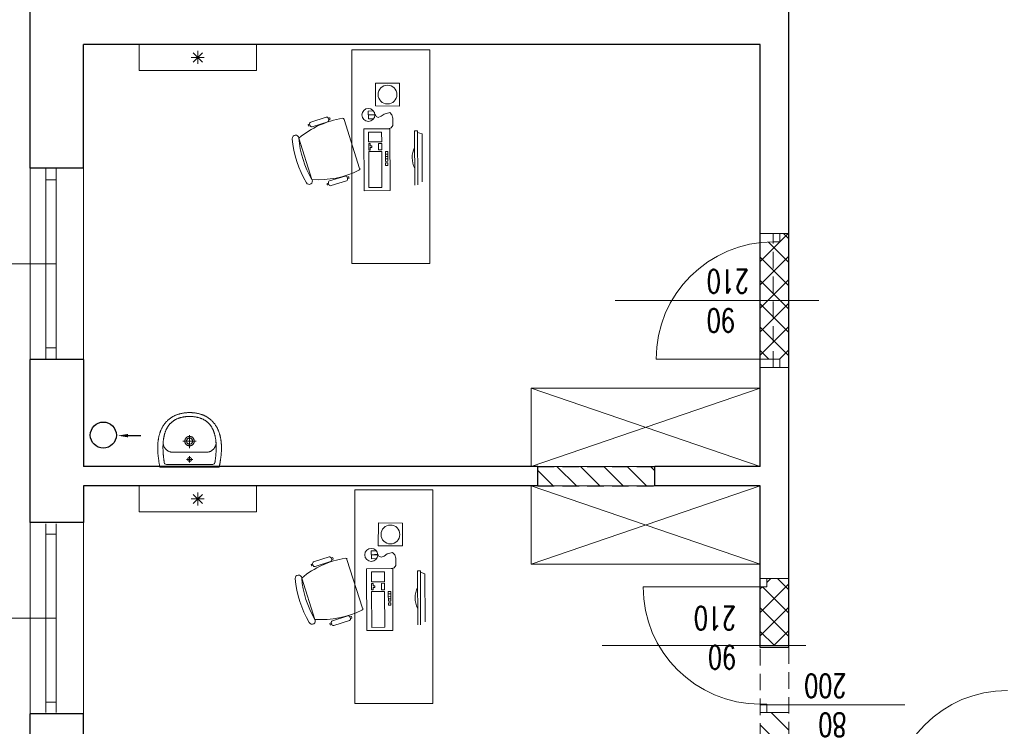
# Model space of a CAD drawing. Header units: millimetres. Extents: x -2948 to 78628, y 64669 to 215420.
# Tile 66 of 256: x 54957 to 55713, y 79207 to 79750. Entities that reach past the tile are written whole.
import ezdxf

# ---------------------------------------------------------------- set-up
doc = ezdxf.new("R2010")
doc.units = ezdxf.units.MM
doc.linetypes.add('HIDDEN', pattern=[9.525, 6.35, -3.175])
for name, color, linetype, lineweight in [('1_OPIS_OKNA', 60, 'Continuous', 13), ('a_meble', 240, 'Continuous', 5), ('meble', 3, 'Continuous', 5), ('NOWE SCIANY', 3, 'Continuous', 13), ('NOWE WYBURZENIA', 1, 'Continuous', 20), ('OPIS', 2, 'Continuous', 13), ('P_WYPOSAZENIE_SANITARNE', 4, 'Continuous', 5), ('POMOC', 1, 'Continuous', 13), ('STOLARKA', 3, 'Continuous', 13), ('WYMIAR', 5, 'Continuous', 13), ('WYPOSAZENIE_SANITARNE', 122, 'Continuous', 5), ('ŚCIANY', 7, 'Continuous', 30)]:
    doc.layers.add(name, color=color, linetype=linetype, lineweight=lineweight)
doc.layers.add('pomocnicza', color=4, linetype='Continuous')
doc.styles.add('style2', font='romans.shx', dxfattribs={"width": 0.7})
doc.dimstyles.new('100', dxfattribs={"dimscale": 80, "dimtxt": 0.2, "dimasz": 0.2, "dimexe": 1.25, "dimexo": 0.625, "dimgap": 0.05, "dimtad": 1, "dimdec": 0, "dimdsep": 46, "dimlunit": 6, "dimtxsty": 'style2', "dimblk1": 'TICK', "dimblk2": 'TICK', "dimsah": 1, "dimcen": 0.2, "dimse1": 1, "dimse2": 1, "dimclrd": 256, "dimclrt": 2, "dimadec": 0, "dimazin": 0, "dimtfac": 1, "dimtdec": 0, "dimtix": 1, "dimtmove": 1, "dimatfit": 0, "dimldrblk": 'DOTSMALL', "dimfxl": 1, "dimtolj": 1, "dimtzin": 0, "dimarcsym": 0})

# ---------------------------------------------------------------- blocks, each defined once
blk = doc.blocks.new('kom')
at = {"layer": 'a_meble'}
for points in [[(39.05, -14.92, -0.401573), (37.5, -14.16, -0.132972), (30.49, 21.93, -1), (27.95, 26.23, -0.112252), (61.8, 37.04, -1), (62.23, 32.06, 0.112252), (30.49, 21.93), (62.23, 32.06, -0.132972), (77.43, -1.41, -0.401573), (76.61, -2.93)], [(71.81, 23.31, 0.414214), (71, 21.74), (74.8, 9.83, 0.414214), (76.37, 9.02), (77.56, 9.4), (77.85, 8.51, -0.414214), (77.65, 8.12), (77.05, 7.93, -0.414214), (76.66, 8.13), (76.37, 9.02), (77.56, 9.4, 0.414214), (78.37, 10.97), (74.57, 22.88, 0.414214), (73, 23.69), (71.81, 23.31), (71.52, 24.21, -0.414214), (71.73, 24.6), (72.32, 24.79, -0.414214), (72.72, 24.59), (73, 23.69)], [(26.56, 8.86), (26.28, 9.76, -0.414214), (26.48, 10.15), (27.07, 10.34, -0.414214), (27.47, 10.14), (27.75, 9.24), (26.56, 8.86, 0.414214), (25.75, 7.29), (29.55, -4.62, 0.414214), (31.12, -5.43), (32.32, -5.05), (32.6, -5.94, -0.414214), (32.4, -6.33), (31.8, -6.52, -0.414214), (31.41, -6.32), (31.12, -5.43), (32.32, -5.05, 0.414214), (33.13, -3.48), (29.32, 8.43, 0.414214), (27.75, 9.24)], [(38.99, -57, -0.234116), (55.02, -56.92)]]:
    blk.add_lwpolyline(points, format="xyb", dxfattribs=at)
for points in [[(76.54, -2.73), (38.99, -14.72)], [(82.6, -68.76), (129.99, -68.76), (129.99, -8.76), (-34.01, -8.76), (-34.01, -68.76), (82.6, -68.76)], [(77.09, -25.49), (77.02, -21.47), (82.99, -21.38), (83.14, -25.32)], [(80.13, -26.42), (80, -21.43), (80.41, -26.41)], [(80.61, -26.54), (78.88, -27.31), (78.12, -29.05), (79.09, -31.36), (80.73, -33.56), (81.91, -37.79), (80.14, -39.5), (77.58, -40.31), (71.93, -40.33), (70.01, -38.97), (69.41, -36.59)], [(51.91, -36.36), (50.03, -36.37), (50.02, -34.5), (51.9, -34.49)], [(51.9, -34.49), (51.91, -36.36)], [(26.23, -57.05), (67.78, -56.86), (67.79, -59.15), (26.24, -59.34)], [(28.61, -62.82), (65.46, -62.65), (66.62, -59.15)]]:
    blk.add_lwpolyline(points, dxfattribs=at)
for points in [[(21.82, -18.06), (69.32, -17.84), (69.41, -37.84), (21.91, -38.06)], [(24.34, -21.8), (51.84, -21.68), (51.89, -31.68), (24.39, -31.8)], [(56.22, -22.91), (56.23, -24.16), (54.98, -24.16), (54.97, -22.91), (53.1, -22.92), (53.09, -21.67), (58.09, -21.65), (58.1, -22.9)], [(66.84, -21.61), (66.89, -31.61), (59.39, -31.64), (59.34, -21.64)], [(53.14, -31.67), (53.12, -29.17), (58.12, -29.15), (58.14, -31.65)], [(86.87, -45.37), (104.43, -45.41), (104.47, -26.83), (86.92, -26.78)], [(41.27, -34.54), (43.15, -34.53), (43.16, -36.4), (41.28, -36.41)], [(44.41, -36.4), (44.4, -34.52), (46.27, -34.51), (46.28, -36.39)], [(46.27, -34.51), (48.15, -34.5), (48.16, -36.38), (46.28, -36.39)], [(48.15, -34.5), (50.02, -34.5), (50.03, -36.37), (48.16, -36.38)]]:
    blk.add_lwpolyline(points, close=True, dxfattribs=at)
for centre, radius in [((80, -21.43), 5), ((95.67, -36.1), 7.23)]:
    blk.add_circle(centre, radius, dxfattribs=at)
blk = doc.blocks.new('TICK')
at = {"color": 5}
for p, q in [((0, -0.75), (0, 0.75)), ((-1, 0), (1, 0))]:
    blk.add_line(p, q, dxfattribs=at)
at = {"const_width": 0.1}
blk.add_lwpolyline([(-0.354, -0.354), (0.354, 0.354)], dxfattribs=at)
blk = doc.blocks.new('*D1113')
at = {"layer": 'Defpoints', "color": 0, "ltscale": 2, "transparency": 16777216}
for p in [(54277.68, 79391.64), (55014.5, 79391.64), (55014.5, 79153.64)]:
    blk.add_point(p, dxfattribs=at)
at = {"layer": 'WYMIAR', "lineweight": -2, "ltscale": 2, "transparency": 16777216}
blk.add_line((54277.68, 79169.64), (54277.68, 79375.64), dxfattribs=at)
at = {"layer": 'WYMIAR', "lineweight": -2, "ltscale": 2, "transparency": 16777216, "xscale": 16, "yscale": 16, "zscale": 16}
for p, rotation in [((54277.68, 79391.64), 90), ((54277.68, 79153.64), 270)]:
    blk.add_blockref('TICK', p, dxfattribs=dict(at, rotation=rotation))
at = {"layer": 'WYMIAR', "color": 2, "ltscale": 2, "transparency": 16777216, "insert": (54265.68, 79272.64), "char_height": 16, "attachment_point": 5, "rotation": 90, "style": 'style2'}
blk.add_mtext('\\A1;238', dxfattribs=at)
blk = doc.blocks.new('_DotSmall')
at = {"layer": 'OPIS', "color": 0, "const_width": 0.5}
blk.add_lwpolyline([(-0.0625, 0, 1), (0.0625, 0, 1)], format="xyb", close=True, dxfattribs=at)
blk = doc.blocks.new('*D1114')
at = {"layer": 'Defpoints', "color": 0, "ltscale": 2, "transparency": 16777216}
for p in [(55015.89, 79406.64), (54277.68, 79391.64), (55015.89, 79391.64)]:
    blk.add_point(p, dxfattribs=at)
at = {"layer": 'WYMIAR', "lineweight": -2, "ltscale": 2, "transparency": 16777216}
for p, q in [((54277.68, 79422.64), (54277.68, 79438.64)), ((54277.68, 79406.64), (54277.68, 79391.64)), ((54277.68, 79375.64), (54277.68, 79359.64))]:
    blk.add_line(p, q, dxfattribs=at)
at = {"layer": 'WYMIAR', "lineweight": -2, "ltscale": 2, "transparency": 16777216, "xscale": 16, "yscale": 16, "zscale": 16}
for p, rotation in [((54277.68, 79406.64), 270), ((54277.68, 79391.64), 90)]:
    blk.add_blockref('TICK', p, dxfattribs=dict(at, rotation=rotation))
at = {"layer": 'WYMIAR', "color": 2, "ltscale": 2, "transparency": 16777216, "insert": (54265.68, 79399.14), "char_height": 16, "attachment_point": 5, "rotation": 90, "style": 'style2'}
blk.add_mtext('\\A1;15', dxfattribs=at)
blk = doc.blocks.new('*D1115')
at = {"layer": 'Defpoints', "color": 0, "ltscale": 2, "transparency": 16777216}
for p in [(54277.68, 79730.64), (55015.89, 79730.64), (55015.89, 79406.64)]:
    blk.add_point(p, dxfattribs=at)
at = {"layer": 'WYMIAR', "lineweight": -2, "ltscale": 2, "transparency": 16777216}
blk.add_line((54277.68, 79422.64), (54277.68, 79714.64), dxfattribs=at)
at = {"layer": 'WYMIAR', "lineweight": -2, "ltscale": 2, "transparency": 16777216, "xscale": 16, "yscale": 16, "zscale": 16}
for p, rotation in [((54277.68, 79730.64), 90), ((54277.68, 79406.64), 270)]:
    blk.add_blockref('TICK', p, dxfattribs=dict(at, rotation=rotation))
at = {"layer": 'WYMIAR', "color": 2, "ltscale": 2, "transparency": 16777216, "insert": (54265.68, 79568.64), "char_height": 16, "attachment_point": 5, "rotation": 90, "style": 'style2'}
blk.add_mtext('\\A1;324', dxfattribs=at)
blk = doc.blocks.new('*D1116')
at = {"layer": 'Defpoints', "color": 0, "ltscale": 2, "transparency": 16777216}
for p in [(54277.68, 79772.64), (55015.89, 79772.64), (55015.89, 79730.64)]:
    blk.add_point(p, dxfattribs=at)
at = {"layer": 'WYMIAR', "lineweight": -2, "ltscale": 2, "transparency": 16777216}
blk.add_line((54277.68, 79746.64), (54277.68, 79756.64), dxfattribs=at)
at = {"layer": 'WYMIAR', "lineweight": -2, "ltscale": 2, "transparency": 16777216, "xscale": 16, "yscale": 16, "zscale": 16}
for p, rotation in [((54277.68, 79772.64), 90), ((54277.68, 79730.64), 270)]:
    blk.add_blockref('TICK', p, dxfattribs=dict(at, rotation=rotation))
at = {"layer": 'WYMIAR', "color": 2, "ltscale": 2, "transparency": 16777216, "insert": (54265.68, 79751.64), "char_height": 16, "attachment_point": 5, "rotation": 90, "style": 'style2'}
blk.add_mtext('\\A1;42', dxfattribs=at)
blk = doc.blocks.new('A$C17BC5D8D')
at = {"layer": 'WYPOSAZENIE_SANITARNE'}
blk.add_line((3.81, -7.43), (3.81, -7.43), dxfattribs=at)
for points in [[(-2.19, 13.82), (-2.19, -8.88), (-2.19, -31.68), (-1.76, -31.78), (-1.34, -31.87), (-0.91, -31.96), (-0.47, -32.04), (-0.04, -32.12), (0.4, -32.2), (0.84, -32.27), (1.28, -32.35), (1.73, -32.42), (2.17, -32.48), (2.61, -32.55), (3.06, -32.61), (3.5, -32.67), (3.94, -32.73), (4.39, -32.79), (4.83, -32.85), (5.26, -32.91), (5.7, -32.97), (6.13, -33.02), (6.56, -33.08), (6.98, -33.13), (7.4, -33.17), (7.82, -33.21), (8.24, -33.25), (8.67, -33.28), (9.09, -33.31), (9.51, -33.34), (9.93, -33.37), (10.36, -33.39), (10.78, -33.4), (11.2, -33.42), (11.63, -33.43), (12.05, -33.44), (12.47, -33.44), (12.9, -33.44), (13.32, -33.43), (13.74, -33.43), (14.17, -33.41), (14.59, -33.4), (15.01, -33.38), (15.43, -33.35), (15.86, -33.32), (16.28, -33.29), (16.7, -33.25), (17.12, -33.21), (17.54, -33.16), (17.96, -33.11), (18.37, -33.05), (18.79, -32.99), (19.21, -32.92), (19.62, -32.85), (20.04, -32.77), (20.45, -32.69), (20.87, -32.61), (21.28, -32.51), (21.69, -32.42), (22.1, -32.31), (22.51, -32.21), (22.91, -32.09), (23.32, -31.97), (23.72, -31.85), (24.13, -31.72), (24.53, -31.58), (24.93, -31.44), (25.33, -31.29), (25.72, -31.14), (26.12, -30.98), (26.51, -30.81), (26.9, -30.64), (26.9, -30.64), (27.31, -30.45), (27.7, -30.26), (28.1, -30.06), (28.48, -29.85), (28.86, -29.64), (29.24, -29.42), (29.61, -29.19), (29.97, -28.95), (30.33, -28.71), (30.68, -28.47), (31.02, -28.21), (31.36, -27.95), (31.7, -27.68), (32.03, -27.41), (32.35, -27.13), (32.66, -26.84), (32.97, -26.55), (33.28, -26.24), (33.58, -25.94), (33.87, -25.62), (34.16, -25.3), (34.44, -24.97), (34.72, -24.63), (34.99, -24.29), (35.26, -23.93), (35.52, -23.58), (35.77, -23.21), (36.02, -22.84), (36.27, -22.46), (36.49, -22.1), (36.71, -21.74), (36.92, -21.37), (37.12, -21), (37.31, -20.62), (37.5, -20.23), (37.67, -19.84), (37.84, -19.45), (38, -19.05), (38.15, -18.65), (38.29, -18.25), (38.43, -17.84), (38.56, -17.43), (38.68, -17.01), (38.79, -16.59), (38.9, -16.17), (39, -15.75), (39.1, -15.33), (39.18, -14.9), (39.27, -14.48), (39.34, -14.05), (39.41, -13.62), (39.47, -13.19), (39.53, -12.76), (39.58, -12.33), (39.63, -11.9), (39.67, -11.47), (39.71, -11.05), (39.74, -10.62), (39.77, -10.19), (39.79, -9.77), (39.8, -9.35), (39.82, -8.93), (39.82, -8.93), (39.8, -8.51), (39.79, -8.08), (39.77, -7.66), (39.74, -7.23), (39.71, -6.81), (39.67, -6.38), (39.63, -5.95), (39.58, -5.52), (39.53, -5.09), (39.47, -4.66), (39.41, -4.23), (39.34, -3.8), (39.27, -3.38), (39.18, -2.95), (39.1, -2.52), (39, -2.1), (38.9, -1.68), (38.79, -1.26), (38.68, -0.84), (38.56, -0.43), (38.43, -0.01), (38.29, 0.39), (38.15, 0.8), (38, 1.2), (37.84, 1.6), (37.67, 1.99), (37.5, 2.38), (37.31, 2.77), (37.12, 3.14), (36.92, 3.52), (36.71, 3.89), (36.49, 4.25), (36.27, 4.61), (36.27, 4.61), (36.02, 4.99), (35.77, 5.36), (35.52, 5.72), (35.26, 6.08), (34.99, 6.43), (34.72, 6.78), (34.44, 7.11), (34.16, 7.44), (33.87, 7.77), (33.58, 8.08), (33.28, 8.39), (32.97, 8.69), (32.66, 8.99), (32.35, 9.28), (32.03, 9.56), (31.7, 9.83), (31.36, 10.1), (31.02, 10.36), (30.68, 10.61), (30.33, 10.86), (29.97, 11.1), (29.61, 11.34), (29.24, 11.56), (28.86, 11.78), (28.48, 12), (28.1, 12.2), (27.7, 12.4), (27.31, 12.6), (26.9, 12.78), (26.9, 12.78), (26.51, 12.96), (26.12, 13.12), (25.72, 13.28), (25.33, 13.44), (24.93, 13.59), (24.53, 13.73), (24.13, 13.86), (23.72, 14), (23.32, 14.12), (22.91, 14.24), (22.51, 14.35), (22.1, 14.46), (21.69, 14.56), (21.28, 14.66), (20.87, 14.75), (20.45, 14.84), (20.04, 14.92), (19.62, 15), (19.21, 15.07), (18.79, 15.14), (18.37, 15.2), (17.96, 15.25), (17.54, 15.31), (17.12, 15.35), (16.7, 15.4), (16.28, 15.43), (15.86, 15.47), (15.43, 15.5), (15.01, 15.52), (14.59, 15.54), (14.17, 15.56), (13.74, 15.57), (13.32, 15.58), (12.9, 15.59), (12.47, 15.59), (12.05, 15.58), (11.63, 15.58), (11.2, 15.57), (10.78, 15.55), (10.36, 15.53), (9.93, 15.51), (9.51, 15.49), (9.09, 15.46), (8.67, 15.43), (8.24, 15.4), (7.82, 15.36), (7.4, 15.32), (6.98, 15.27), (6.56, 15.23), (6.56, 15.23), (6.13, 15.17), (5.7, 15.11), (5.26, 15.06), (4.83, 15), (4.39, 14.94), (3.94, 14.88), (3.5, 14.82), (3.06, 14.76), (2.61, 14.69), (2.17, 14.63), (1.73, 14.56), (1.28, 14.49), (0.84, 14.42), (0.4, 14.34), (-0.04, 14.27), (-0.47, 14.18), (-0.91, 14.1), (-1.34, 14.01), (-1.76, 13.92)], [(36.8, -8.93), (36.8, -8.44), (36.78, -7.96), (36.76, -7.49), (36.73, -7.02), (36.7, -6.57), (36.66, -6.12), (36.61, -5.67), (36.56, -5.24), (36.5, -4.81), (36.44, -4.38), (36.37, -3.97), (36.29, -3.56), (36.21, -3.16), (36.12, -2.76), (36.02, -2.38), (35.92, -1.99), (35.81, -1.62), (35.7, -1.25), (35.59, -0.89), (35.46, -0.53), (35.33, -0.19), (35.2, 0.16), (35.06, 0.49), (34.92, 0.82), (34.77, 1.15), (34.61, 1.47), (34.45, 1.78), (34.29, 2.08), (34.12, 2.38), (33.95, 2.68), (33.77, 2.96), (33.58, 3.25), (33.4, 3.52), (33.2, 3.79), (33.01, 4.06), (32.8, 4.32), (32.6, 4.57), (32.39, 4.82), (32.17, 5.06), (31.95, 5.3), (31.73, 5.53), (31.5, 5.75), (31.27, 5.98), (31.04, 6.19), (30.8, 6.4), (30.56, 6.61), (30.31, 6.81), (30.06, 7), (29.81, 7.19), (29.55, 7.38), (29.29, 7.56), (29.02, 7.74), (28.76, 7.91), (28.49, 8.07), (28.21, 8.24), (27.93, 8.39), (27.65, 8.54), (27.37, 8.69), (27.09, 8.84), (26.8, 8.98), (26.5, 9.11), (26.21, 9.24), (25.91, 9.37), (25.61, 9.49), (25.31, 9.61), (25.01, 9.72), (24.7, 9.83), (24.39, 9.94), (24.08, 10.04), (23.76, 10.14), (23.45, 10.23), (23.13, 10.32), (22.81, 10.41), (22.48, 10.49), (22.16, 10.57), (21.83, 10.64), (21.5, 10.72), (21.17, 10.78), (20.84, 10.85), (20.51, 10.91), (20.18, 10.97), (19.84, 11.02), (19.5, 11.08), (19.16, 11.12), (18.82, 11.17), (18.48, 11.21), (18.14, 11.25), (17.8, 11.29), (17.45, 11.32), (17.11, 11.35), (16.76, 11.38), (16.41, 11.4), (16.06, 11.43), (15.72, 11.45), (15.37, 11.46), (15.02, 11.48), (14.67, 11.49), (14.32, 11.5), (13.97, 11.51), (13.61, 11.51), (13.26, 11.51), (12.91, 11.51), (12.56, 11.51), (12.21, 11.51), (11.86, 11.5), (11.5, 11.49), (11.15, 11.48), (10.8, 11.47), (10.45, 11.45), (10.1, 11.44), (9.75, 11.42), (9.4, 11.4), (9.05, 11.38), (8.7, 11.36), (8.36, 11.33), (8.01, 11.31), (7.66, 11.28), (7.32, 11.25), (6.97, 11.22), (6.63, 11.19), (6.29, 11.15), (5.95, 11.12), (5.61, 11.08), (5.27, 11.05), (4.93, 11.01), (4.6, 10.97), (4.26, 10.93), (3.93, 10.89), (3.6, 10.85), (3.27, 10.8), (2.94, 10.76), (2.61, 10.72), (2.29, 10.67), (1.97, 10.63), (1.65, 10.58), (1.33, 10.53), (1.33, 10.53), (0.77, 10.3), (0.38, 9.98), (0.13, 9.53), (0.01, 8.93), (-0.01, -8.93), (0.01, -26.78), (0.13, -27.38), (0.38, -27.83), (0.77, -28.16), (1.33, -28.39), (1.65, -28.43), (1.97, -28.48), (2.29, -28.52), (2.61, -28.57), (2.94, -28.61), (3.27, -28.66), (3.6, -28.7), (3.93, -28.74), (4.26, -28.78), (4.6, -28.82), (4.93, -28.86), (5.27, -28.9), (5.61, -28.93), (5.95, -28.97), (6.29, -29.01), (6.63, -29.04), (6.97, -29.07), (7.32, -29.1), (7.66, -29.13), (8.01, -29.16), (8.36, -29.18), (8.7, -29.21), (9.05, -29.23), (9.4, -29.25), (9.75, -29.27), (10.1, -29.29), (10.45, -29.31), (10.8, -29.32), (11.15, -29.33), (11.5, -29.34), (11.86, -29.35), (12.21, -29.36), (12.56, -29.36), (12.91, -29.37), (13.26, -29.37), (13.61, -29.36), (13.97, -29.36), (14.32, -29.35), (14.67, -29.34), (15.02, -29.33), (15.37, -29.32), (15.72, -29.3), (16.06, -29.28), (16.41, -29.26), (16.76, -29.23), (17.11, -29.2), (17.45, -29.17), (17.8, -29.14), (18.14, -29.1), (18.48, -29.07), (18.82, -29.02), (19.16, -28.98), (19.5, -28.93), (19.84, -28.88), (20.18, -28.82), (20.51, -28.76), (20.84, -28.7), (21.17, -28.64), (21.5, -28.57), (21.83, -28.5), (22.16, -28.42), (22.48, -28.34), (22.81, -28.26), (23.13, -28.17), (23.45, -28.08), (23.76, -27.99), (24.08, -27.89), (24.39, -27.79), (24.7, -27.68), (25.01, -27.57), (25.31, -27.46), (25.61, -27.34), (25.91, -27.22), (26.21, -27.09), (26.5, -26.96), (26.8, -26.83), (27.09, -26.69), (27.37, -26.55), (27.65, -26.4), (27.93, -26.25), (28.21, -26.09), (28.49, -25.93), (28.76, -25.76), (29.02, -25.59), (29.29, -25.41), (29.55, -25.23), (29.81, -25.05), (30.06, -24.86), (30.31, -24.66), (30.56, -24.46), (30.8, -24.26), (31.04, -24.04), (31.27, -23.83), (31.5, -23.61), (31.73, -23.38), (31.95, -23.15), (32.17, -22.91), (32.39, -22.67), (32.6, -22.42), (32.8, -22.17), (33.01, -21.91), (33.2, -21.64), (33.4, -21.37), (33.58, -21.1), (33.77, -20.82), (33.95, -20.53), (34.12, -20.24), (34.29, -19.94), (34.45, -19.63), (34.61, -19.32), (34.77, -19), (34.92, -18.68), (35.06, -18.35), (35.2, -18.01), (35.33, -17.67), (35.46, -17.32), (35.59, -16.96), (35.7, -16.6), (35.81, -16.23), (35.92, -15.86), (36.02, -15.48), (36.12, -15.09), (36.21, -14.69), (36.29, -14.29), (36.37, -13.88), (36.44, -13.47), (36.5, -13.05), (36.56, -12.62), (36.61, -12.18), (36.66, -11.74), (36.7, -11.29), (36.73, -10.83), (36.76, -10.36), (36.78, -9.89), (36.8, -9.41), (36.8, -8.93)], [(3.81, -7.43), (3.79, -7.43), (3.77, -7.43), (3.75, -7.43), (3.73, -7.43), (3.71, -7.43), (3.69, -7.43), (3.67, -7.43), (3.64, -7.44), (3.62, -7.44), (3.6, -7.44), (3.58, -7.44), (3.56, -7.45), (3.54, -7.45), (3.52, -7.46), (3.5, -7.46), (3.48, -7.46), (3.46, -7.47), (3.44, -7.47), (3.42, -7.48), (3.39, -7.49), (3.37, -7.49), (3.35, -7.5), (3.33, -7.5), (3.31, -7.51), (3.29, -7.52), (3.27, -7.53), (3.25, -7.53), (3.23, -7.54), (3.22, -7.55), (3.2, -7.56), (3.18, -7.57), (3.16, -7.58), (3.14, -7.59), (3.12, -7.6), (3.1, -7.61), (3.08, -7.62), (3.06, -7.63), (3.05, -7.64), (3.03, -7.65), (3.01, -7.66), (2.99, -7.67), (2.97, -7.68), (2.96, -7.69), (2.94, -7.71), (2.92, -7.72), (2.9, -7.73), (2.89, -7.75), (2.87, -7.76), (2.85, -7.77), (2.84, -7.79), (2.82, -7.8), (2.81, -7.81), (2.79, -7.83), (2.78, -7.84), (2.76, -7.86), (2.75, -7.87), (2.73, -7.89), (2.72, -7.9), (2.7, -7.92), (2.69, -7.93), (2.67, -7.95), (2.66, -7.97), (2.65, -7.98), (2.63, -8), (2.62, -8.02), (2.61, -8.03), (2.59, -8.05), (2.58, -8.07), (2.57, -8.08), (2.56, -8.1), (2.55, -8.12), (2.54, -8.14), (2.52, -8.16), (2.51, -8.17), (2.5, -8.19), (2.49, -8.21), (2.48, -8.23), (2.47, -8.25), (2.46, -8.27), (2.45, -8.29), (2.45, -8.31), (2.44, -8.33), (2.43, -8.35), (2.42, -8.37), (2.41, -8.39), (2.41, -8.41), (2.4, -8.43), (2.39, -8.45), (2.38, -8.47), (2.38, -8.49), (2.37, -8.51), (2.37, -8.53), (2.36, -8.55), (2.36, -8.57), (2.35, -8.59), (2.35, -8.61), (2.34, -8.63), (2.34, -8.65), (2.33, -8.67), (2.33, -8.69), (2.33, -8.71), (2.32, -8.73), (2.32, -8.76), (2.32, -8.78), (2.32, -8.8), (2.32, -8.82), (2.31, -8.84), (2.31, -8.86), (2.31, -8.88), (2.31, -8.9), (2.31, -8.92), (2.31, -8.95), (2.31, -8.97), (2.31, -8.99), (2.31, -9.01), (2.32, -9.03), (2.32, -9.05), (2.32, -9.07), (2.32, -9.09), (2.32, -9.12), (2.33, -9.14), (2.33, -9.16), (2.33, -9.18), (2.34, -9.2), (2.34, -9.22), (2.35, -9.24), (2.35, -9.26), (2.35, -9.28), (2.36, -9.3), (2.37, -9.32), (2.37, -9.34), (2.38, -9.36), (2.38, -9.38), (2.39, -9.4), (2.4, -9.42), (2.4, -9.44), (2.41, -9.46), (2.42, -9.48), (2.43, -9.5), (2.44, -9.52), (2.44, -9.54), (2.45, -9.56), (2.46, -9.58), (2.47, -9.6), (2.48, -9.62), (2.49, -9.64), (2.5, -9.66), (2.51, -9.67), (2.52, -9.69), (2.53, -9.71), (2.54, -9.73), (2.56, -9.75), (2.57, -9.77), (2.58, -9.78), (2.59, -9.8), (2.6, -9.82), (2.62, -9.83), (2.63, -9.85), (2.64, -9.87), (2.66, -9.88), (2.67, -9.9), (2.68, -9.92), (2.7, -9.93), (2.71, -9.95), (2.73, -9.96), (2.74, -9.98), (2.76, -9.99), (2.77, -10.01), (2.79, -10.02), (2.8, -10.04), (2.82, -10.05), (2.84, -10.07), (2.85, -10.08), (2.87, -10.09), (2.88, -10.11), (2.9, -10.12), (2.92, -10.13), (2.94, -10.14), (2.95, -10.16), (2.97, -10.17), (2.99, -10.18), (3.01, -10.19), (3.02, -10.2), (3.04, -10.21), (3.06, -10.22), (3.08, -10.24), (3.1, -10.25), (3.12, -10.26), (3.13, -10.27), (3.15, -10.27), (3.17, -10.28), (3.19, -10.29), (3.21, -10.3), (3.23, -10.31), (3.25, -10.32), (3.27, -10.33), (3.29, -10.33), (3.31, -10.34), (3.33, -10.35), (3.35, -10.35), (3.37, -10.36), (3.39, -10.37), (3.41, -10.37), (3.43, -10.38), (3.45, -10.38), (3.47, -10.39), (3.49, -10.39), (3.51, -10.4), (3.54, -10.4), (3.56, -10.4), (3.58, -10.41), (3.6, -10.41), (3.62, -10.41), (3.64, -10.42), (3.66, -10.42), (3.68, -10.42), (3.7, -10.42), (3.73, -10.42), (3.75, -10.43), (3.77, -10.43), (3.79, -10.43), (3.81, -10.43), (3.83, -10.43), (3.85, -10.43), (3.87, -10.43), (3.9, -10.42), (3.92, -10.42), (3.94, -10.42), (3.96, -10.42), (3.98, -10.42), (4, -10.41), (4.02, -10.41), (4.04, -10.41), (4.06, -10.41), (4.08, -10.4), (4.11, -10.4), (4.13, -10.39), (4.15, -10.39), (4.17, -10.38), (4.19, -10.38), (4.21, -10.37), (4.23, -10.37), (4.25, -10.36), (4.27, -10.36), (4.29, -10.35), (4.31, -10.34), (4.33, -10.33), (4.35, -10.33), (4.37, -10.32), (4.39, -10.31), (4.41, -10.3), (4.43, -10.29), (4.45, -10.29), (4.47, -10.28), (4.49, -10.27), (4.5, -10.26), (4.52, -10.25), (4.54, -10.24), (4.56, -10.23), (4.58, -10.22), (4.6, -10.2), (4.61, -10.19), (4.63, -10.18), (4.65, -10.17), (4.67, -10.16), (4.69, -10.15), (4.7, -10.13), (4.72, -10.12), (4.74, -10.11), (4.75, -10.09), (4.77, -10.08), (4.79, -10.07), (4.8, -10.05), (4.82, -10.04), (4.83, -10.03), (4.85, -10.01), (4.86, -10), (4.88, -9.98), (4.89, -9.97), (4.91, -9.95), (4.92, -9.93), (4.94, -9.92), (4.95, -9.9), (4.96, -9.89), (4.98, -9.87), (4.99, -9.85), (5, -9.84), (5.02, -9.82), (5.03, -9.8), (5.04, -9.79), (5.05, -9.77), (5.07, -9.75), (5.08, -9.73), (5.09, -9.71), (5.1, -9.7), (5.11, -9.68), (5.12, -9.66), (5.13, -9.64), (5.14, -9.62), (5.15, -9.6), (5.16, -9.58), (5.17, -9.57), (5.18, -9.55), (5.19, -9.53), (5.2, -9.51), (5.2, -9.49), (5.21, -9.47), (5.22, -9.45), (5.23, -9.43), (5.23, -9.41), (5.24, -9.39), (5.25, -9.37), (5.25, -9.35), (5.26, -9.33), (5.26, -9.31), (5.27, -9.29), (5.27, -9.27), (5.28, -9.24), (5.28, -9.22), (5.29, -9.2), (5.29, -9.18), (5.29, -9.16), (5.3, -9.14), (5.3, -9.12), (5.3, -9.1), (5.3, -9.08), (5.31, -9.06), (5.31, -9.03), (5.31, -9.01), (5.31, -8.99), (5.31, -8.97), (5.31, -8.95), (5.31, -8.93), (5.31, -8.91), (5.31, -8.89), (5.31, -8.86), (5.31, -8.84), (5.31, -8.82), (5.31, -8.8), (5.31, -8.78), (5.3, -8.76), (5.3, -8.74), (5.3, -8.72), (5.29, -8.7), (5.29, -8.67), (5.29, -8.65), (5.28, -8.63), (5.28, -8.61), (5.27, -8.59), (5.27, -8.57), (5.26, -8.55), (5.26, -8.53), (5.25, -8.51), (5.25, -8.49), (5.24, -8.47), (5.23, -8.45), (5.23, -8.43), (5.22, -8.41), (5.21, -8.39), (5.2, -8.37), (5.2, -8.35), (5.19, -8.33), (5.18, -8.31), (5.17, -8.29), (5.16, -8.27), (5.15, -8.25), (5.14, -8.23), (5.13, -8.22), (5.12, -8.2), (5.11, -8.18), (5.1, -8.16), (5.09, -8.14), (5.08, -8.12), (5.07, -8.11), (5.06, -8.09), (5.04, -8.07), (5.03, -8.05), (5.02, -8.04), (5.01, -8.02), (4.99, -8), (4.98, -7.99), (4.97, -7.97), (4.95, -7.95), (4.94, -7.94), (4.93, -7.92), (4.91, -7.91), (4.9, -7.89), (4.88, -7.87), (4.87, -7.86), (4.85, -7.84), (4.84, -7.83), (4.82, -7.82), (4.8, -7.8), (4.79, -7.79), (4.77, -7.77), (4.76, -7.76), (4.74, -7.75), (4.72, -7.73), (4.71, -7.72), (4.69, -7.71), (4.67, -7.7), (4.65, -7.68), (4.64, -7.67), (4.62, -7.66), (4.6, -7.65), (4.58, -7.64), (4.56, -7.63), (4.55, -7.62), (4.53, -7.61), (4.51, -7.6), (4.49, -7.59), (4.47, -7.58), (4.45, -7.57), (4.43, -7.56), (4.41, -7.55), (4.39, -7.54), (4.37, -7.54), (4.35, -7.53), (4.33, -7.52), (4.31, -7.51), (4.29, -7.51), (4.27, -7.5), (4.25, -7.49), (4.23, -7.49), (4.21, -7.48), (4.19, -7.48), (4.17, -7.47), (4.15, -7.47), (4.13, -7.46), (4.11, -7.46), (4.09, -7.45), (4.07, -7.45), (4.05, -7.44), (4.03, -7.44), (4, -7.44), (3.98, -7.44), (3.96, -7.43), (3.94, -7.43), (3.92, -7.43), (3.9, -7.43), (3.88, -7.43), (3.86, -7.43), (3.84, -7.43), (3.81, -7.43)], [(17.86, -5.33), (18.22, -5.34), (18.57, -5.38), (18.89, -5.45), (19.19, -5.54), (19.47, -5.65), (19.74, -5.79), (19.99, -5.94), (20.21, -6.11), (20.42, -6.3), (20.61, -6.5), (20.78, -6.72), (20.93, -6.95), (21.06, -7.19), (21.18, -7.44), (21.27, -7.7), (21.35, -7.97), (21.41, -8.24), (21.44, -8.51), (21.46, -8.79), (21.46, -9.07), (21.44, -9.34), (21.41, -9.62), (21.35, -9.89), (21.27, -10.15), (21.18, -10.41), (21.06, -10.66), (20.93, -10.9), (20.78, -11.13), (20.61, -11.35), (20.42, -11.55), (20.21, -11.74), (19.98, -11.91), (19.74, -12.07), (19.47, -12.2), (19.19, -12.31), (18.89, -12.41), (18.56, -12.47), (18.22, -12.51), (17.86, -12.53), (17.5, -12.51), (17.16, -12.47), (16.84, -12.41), (16.54, -12.31), (16.25, -12.2), (15.99, -12.07), (15.74, -11.91), (15.52, -11.74), (15.31, -11.55), (15.12, -11.35), (14.95, -11.13), (14.8, -10.9), (14.66, -10.66), (14.55, -10.41), (14.46, -10.15), (14.38, -9.88), (14.32, -9.61), (14.28, -9.34), (14.27, -9.06), (14.27, -8.79), (14.28, -8.51), (14.32, -8.24), (14.38, -7.97), (14.46, -7.7), (14.55, -7.44), (14.66, -7.19), (14.8, -6.95), (14.95, -6.72), (15.12, -6.5), (15.31, -6.3), (15.52, -6.11), (15.74, -5.94), (15.99, -5.79), (16.25, -5.65), (16.54, -5.54), (16.84, -5.45), (17.16, -5.38), (17.5, -5.34), (17.86, -5.33)], [(17.86, -6.63), (18.23, -6.65), (18.57, -6.72), (18.87, -6.82), (19.14, -6.97), (19.38, -7.14), (19.59, -7.35), (19.77, -7.57), (19.91, -7.82), (20.02, -8.08), (20.1, -8.36), (20.15, -8.64), (20.16, -8.93), (20.15, -9.21), (20.1, -9.5), (20.02, -9.77), (19.91, -10.03), (19.76, -10.28), (19.59, -10.51), (19.38, -10.71), (19.14, -10.89), (18.87, -11.03), (18.57, -11.14), (18.23, -11.2), (17.86, -11.23), (17.5, -11.2), (17.16, -11.14), (16.86, -11.03), (16.59, -10.89), (16.35, -10.71), (16.14, -10.51), (15.96, -10.28), (15.82, -10.03), (15.71, -9.77), (15.63, -9.5), (15.58, -9.21), (15.56, -8.93), (15.58, -8.64), (15.63, -8.36), (15.71, -8.08), (15.82, -7.82), (15.96, -7.57), (16.14, -7.35), (16.35, -7.14), (16.59, -6.97), (16.86, -6.82), (17.16, -6.72), (17.5, -6.65), (17.86, -6.63)]]:
    blk.add_lwpolyline(points, close=True, dxfattribs=at)
for points in [[(16.87, 11.37), (16.57, 11.39), (16.26, 11.39), (15.94, 11.38), (15.62, 11.34), (15.28, 11.28), (14.95, 11.2), (14.61, 11.1), (14.27, 10.99), (13.93, 10.85), (13.6, 10.7), (13.26, 10.52), (12.93, 10.33), (12.61, 10.12), (12.29, 9.89), (11.98, 9.65), (11.68, 9.38), (11.4, 9.1), (11.12, 8.81), (10.86, 8.49), (10.62, 8.16), (10.39, 7.81), (10.18, 7.45), (9.99, 7.07), (9.82, 6.67), (9.67, 6.26), (9.54, 5.83), (9.45, 5.39), (9.37, 4.93), (9.33, 4.46), (9.31, 3.97)], [(9.31, 3.97), (9.31, -8.93), (9.31, -21.83)], [(3.81, -11.36), (3.81, -6.49)], [(17.89, -3.84), (17.89, -14.02)], [(6.34, -8.93), (1.5, -8.93)], [(22.54, -8.93), (12.53, -8.93)], [(9.31, -21.83), (9.33, -22.31), (9.37, -22.78), (9.45, -23.24), (9.54, -23.68), (9.67, -24.11), (9.82, -24.52), (9.99, -24.92), (10.18, -25.3), (10.39, -25.66), (10.62, -26.01), (10.86, -26.34), (11.12, -26.66), (11.4, -26.96), (11.68, -27.24), (11.98, -27.5), (12.29, -27.75), (12.61, -27.97), (12.93, -28.18), (13.26, -28.38), (13.6, -28.55), (13.93, -28.7), (14.27, -28.84), (14.61, -28.96), (14.95, -29.05), (15.28, -29.13), (15.62, -29.19), (15.94, -29.23), (16.26, -29.25), (16.57, -29.24), (16.87, -29.22)]]:
    blk.add_lwpolyline(points, dxfattribs=at)

msp = doc.modelspace()

# ---------------------------------------------------------------- hatches: boundary and pattern name
at = {"layer": 'NOWE SCIANY', "ltscale": 2, "true_color": 0xdb0000, "transparency": 33554687}
h = msp.add_hatch(dxfattribs=at)
h.set_pattern_fill('ANSI37', color=12, scale=4)
h.set_pattern_definition([(135, (17962.765, -27595.734), (-8.9802561, -8.9802561), []), (225, (17962.765, -27595.734), (8.9802561, -8.9802561), [])])
h.paths.add_polyline_path([(55847.49, 80148.03), (55847.49, 80154.53), (55837.49, 80154.53), (55837.49, 80103.03), (55852.49, 80103.03), (55852.49, 80148.03)])
h.paths.add_polyline_path([(55852.49, 80148.03), (55852.49, 80103.03), (55859.49, 80103.03), (55859.49, 80147.76, 0.019467)])
h.paths.add_polyline_path([(55852.49, 80103.03), (55852.49, 80058.03), (55859.49, 80058.03), (55859.49, 80103.03)])
h.paths.add_polyline_path([(55837.49, 80103.03), (55837.49, 80051.53), (55847.49, 80051.53), (55847.49, 80058.03), (55852.49, 80058.03), (55852.49, 80103.03)])
h.paths.add_polyline_path([(55837.49, 79820.64), (55837.49, 79807.64), (55847.49, 79807.64), (55847.49, 79814.14), (55852.49, 79814.14), (55852.49, 79820.64)])
h.paths.add_polyline_path([(55852.49, 79820.64), (55852.49, 79814.14, 0.019467), (55859.49, 79814.42), (55859.49, 79820.64)])
h.paths.add_polyline_path([(55852.49, 79814.14), (55852.49, 79807.64), (55859.49, 79807.64), (55859.49, 79814.42, -0.019467)])
h.paths.add_polyline_path([(55837.49, 79572.64), (55837.49, 79559.64), (55847.49, 79559.64), (55847.49, 79566.14), (55852.49, 79566.14), (55852.49, 79572.64)])
h.paths.add_polyline_path([(55852.49, 79572.64), (55852.49, 79566.14, 0.019467), (55859.49, 79566.42), (55859.49, 79572.64)])
h.paths.add_polyline_path([(55852.49, 79566.14), (55852.49, 79559.64), (55859.49, 79559.64), (55859.49, 79566.42, -0.019467)])
h.paths.add_polyline_path([(55837.49, 79289.83), (55837.49, 79238.33), (55854.49, 79238.33), (55854.49, 79244.83), (55859.49, 79244.83), (55859.49, 79289.83)])
h.paths.add_polyline_path([(55837.49, 79341.33), (55837.49, 79289.83), (55859.49, 79289.83), (55859.49, 79334.83), (55854.49, 79334.83), (55854.49, 79341.33)])
h.paths.add_polyline_path([(55530.49, 79320.64), (55530.49, 79314.14), (55525.49, 79314.14), (55525.49, 79269.14), (55547.49, 79269.14), (55547.49, 79320.64)])
h.paths.add_polyline_path([(55535.49, 79579.01), (55535.49, 79534.01), (55547.49, 79534.01), (55547.49, 79585.51), (55540.49, 79585.51), (55540.49, 79579.01)])
h.paths.add_polyline_path([(55525.49, 79578.45), (55525.49, 79534.01), (55535.49, 79534.01), (55535.49, 79579.01, 0.027842)])
h.paths.add_polyline_path([(55525.49, 79534.01), (55525.49, 79489.01), (55535.49, 79489.01), (55535.49, 79534.01)])
h.paths.add_polyline_path([(55535.49, 79534.01), (55535.49, 79489.01), (55540.49, 79489.01), (55540.49, 79482.51), (55547.49, 79482.51), (55547.49, 79534.01)])
h.paths.add_polyline_path([(55530.49, 79936.64), (55530.49, 79930.14), (55525.49, 79930.14), (55525.49, 79923.64), (55547.49, 79923.64), (55547.49, 79936.64)])
at = {"layer": 'NOWE SCIANY', "linetype": 'HIDDEN', "ltscale": 2, "true_color": 0x33a319, "transparency": 33554687}
h = msp.add_hatch(dxfattribs=at)
h.set_pattern_fill('ANSI31', color=84, scale=4)
h.set_pattern_definition([(135, (24138.385, -24138.12), (-8.9802561, -8.9802561), [])])
h.paths.add_polyline_path([(55354.49, 79406.64), (55354.49, 79391.64), (55444.49, 79391.64), (55444.49, 79406.64)])
at = {"layer": 'NOWE SCIANY', "ltscale": 2, "true_color": 0x33a319, "transparency": 33554687}
h = msp.add_hatch(dxfattribs=at)
h.set_pattern_fill('ANSI31', color=84, scale=4)
h.set_pattern_definition([(135, (17962.765, -27595.734), (-8.9802561, -8.9802561), [])])
h.paths.add_polyline_path([(55525.49, 79217.64), (55525.49, 79177.64), (55547.49, 79177.64), (55547.49, 79217.64)])

# ---------------------------------------------------------------- linework, layer by layer
msp.add_line((55039.79, 79430.28), (55049.65, 79430.28))
msp.add_circle((55020.77, 79430.7), 10)
msp.add_solid([(55039.79, 79428.97), (55039.79, 79431.6), (55031.91, 79430.28)])
at = {"layer": '1_OPIS_OKNA'}
for p, q in [((54984.49, 79562.14), (54848.92, 79562.14)), ((54984.49, 79290.14), (54848.92, 79290.14))]:
    msp.add_line(p, q, dxfattribs=at)
at = {"layer": 'meble'}
for p, q in [((55349.43, 79466.64), (55525.49, 79406.64)), ((55349.43, 79391.64), (55525.49, 79331.64))]:
    msp.add_line(p, q, dxfattribs=at)
for points in [[(55525.49, 79466.64), (55349.43, 79406.64)], [(55525.49, 79391.64), (55349.43, 79331.64)]]:
    msp.add_lwpolyline(points, dxfattribs=at)
for points in [[(55525.49, 79466.64), (55349.43, 79466.64), (55349.43, 79406.64), (55525.49, 79406.64)], [(55525.49, 79391.64), (55349.43, 79391.64), (55349.43, 79331.64), (55525.49, 79331.64)]]:
    msp.add_lwpolyline(points, close=True, dxfattribs=at)
at = {"layer": 'NOWE SCIANY', "linetype": 'HIDDEN', "ltscale": 2}
msp.add_line((55535.49, 79482.51), (55535.49, 79585.51), dxfattribs=at)
at = {"layer": 'NOWE SCIANY'}
for p, q in [((55540.49, 79579.01), (55540.49, 79585.51)), ((55535.49, 79579.01), (55540.49, 79579.01)), ((55413.92, 79534.01), (55570.49, 79534.01)), ((55535.49, 79489.01), (55540.49, 79489.01)), ((55540.49, 79482.51), (55540.49, 79489.01)), ((55530.49, 79320.64), (55530.49, 79314.14)), ((55525.49, 79314.14), (55530.49, 79314.14)), ((55403.92, 79269.14), (55560.49, 79269.14)), ((55525.49, 79224.14), (55530.49, 79224.14)), ((55530.49, 79224.14), (55530.49, 79217.64))]:
    msp.add_line(p, q, dxfattribs=at)
at = {"layer": 'NOWE SCIANY', "color": 12, "ltscale": 2, "true_color": 0xdb0000}
for p, q in [((55535.49, 79489.01), (55445.49, 79489.01)), ((55525.49, 79314.14), (55435.49, 79314.14))]:
    msp.add_line(p, q, dxfattribs=at)
at = {"layer": 'NOWE SCIANY', "ltscale": 2}
for points in [[(55535.49, 79585.51), (55525.49, 79585.51)], [(55535.49, 79482.51), (55525.49, 79482.51)]]:
    msp.add_lwpolyline(points, dxfattribs=at)
at = {"layer": 'NOWE SCIANY'}
for points in [[(55535.49, 79585.51), (55547.49, 79585.51)], [(55535.49, 79482.51), (55547.49, 79482.51)], [(55525.49, 79320.64), (55547.49, 79320.64)], [(55525.49, 79217.64), (55547.49, 79217.64)]]:
    msp.add_lwpolyline(points, dxfattribs=at)
at = {"layer": 'NOWE SCIANY', "color": 12, "ltscale": 2, "true_color": 0xdb0000}
for centre, start, end in [((55535.49, 79489.01), 90, 180), ((55525.49, 79314.14), 180, 270), ((55715.49, 79144.64), 90, 180)]:
    msp.add_arc(centre, 90, start, end, dxfattribs=at)
at = {"layer": 'NOWE WYBURZENIA', "linetype": 'HIDDEN', "ltscale": 2}
for p, q in [((55525.49, 79177.64), (55525.49, 79267.64)), ((55547.49, 79267.64), (55547.49, 79177.64))]:
    msp.add_line(p, q, dxfattribs=at)
at = {"layer": 'NOWE WYBURZENIA'}
msp.add_line((55636.58, 79223.48), (55525.49, 79223.48), dxfattribs=at)
at = {"layer": 'P_WYPOSAZENIE_SANITARNE', "ltscale": 2}
for points in [[(55138.35, 79710.64), (55048.35, 79710.64), (55048.35, 79730.64), (55138.35, 79730.64)], [(55138.35, 79371.64), (55048.35, 79371.64), (55048.35, 79391.64), (55138.35, 79391.64)]]:
    msp.add_lwpolyline(points, close=True, dxfattribs=at)
at = {"layer": 'P_WYPOSAZENIE_SANITARNE', "linetype": 'HIDDEN', "ltscale": 2}
for points in [[(55093.35, 79720.65), (55088.35, 79720.65), (55098.35, 79720.65), (55093.35, 79720.64)], [(55093.35, 79720.65), (55096.89, 79717.11), (55089.82, 79724.18)], [(55093.35, 79720.65), (55089.82, 79717.11), (55096.89, 79724.18), (55093.35, 79720.65)], [(55093.35, 79720.64), (55093.35, 79715.64), (55093.35, 79725.64)], [(55093.35, 79381.65), (55088.35, 79381.65), (55098.35, 79381.65), (55093.35, 79381.64)], [(55093.35, 79381.65), (55096.89, 79378.11), (55089.82, 79385.18)], [(55093.35, 79381.65), (55089.82, 79378.11), (55096.89, 79385.18), (55093.35, 79381.65)], [(55093.35, 79381.64), (55093.35, 79376.64), (55093.35, 79386.64)]]:
    msp.add_lwpolyline(points, dxfattribs=at)
at = {"layer": 'POMOC'}
for p, q in [((54964.49, 79488.64), (54964.49, 79635.64)), ((54976.49, 79489.64), (54976.49, 79635.64)), ((54976.49, 79489.64), (54976.49, 79635.64)), ((55005.49, 79635.64), (55005.49, 79488.64)), ((54964.49, 79216.64), (54964.49, 79363.64)), ((54976.49, 79217.64), (54976.49, 79362.64)), ((54976.49, 79217.64), (54976.49, 79362.64)), ((55005.49, 79363.64), (55005.49, 79216.64))]:
    msp.add_line(p, q, dxfattribs=at)
at = {"layer": 'pomocnicza', "linetype": 'HIDDEN', "ltscale": 2}
for p, q in [((55354.49, 79406.64), (55444.49, 79406.64)), ((55354.49, 79391.64), (55444.49, 79391.64))]:
    msp.add_line(p, q, dxfattribs=at)
at = {"layer": 'STOLARKA'}
for p, q in [((54976.49, 79488.64), (54976.49, 79635.64)), ((54984.49, 79488.64), (54984.49, 79635.64)), ((54976.49, 79626.64), (54984.49, 79626.64)), ((54976.49, 79497.64), (54984.49, 79497.64)), ((54976.49, 79217.64), (54976.49, 79362.64)), ((54984.49, 79217.64), (54984.49, 79362.64)), ((54976.49, 79354.64), (54984.49, 79354.64)), ((54976.49, 79225.64), (54984.49, 79225.64))]:
    msp.add_line(p, q, dxfattribs=at)
at = {"layer": 'ŚCIANY', "ltscale": 2}
for p, q in [((55547.49, 79267.64), (55547.49, 79833.64)), ((54964.49, 79635.64), (54964.49, 79790.64)), ((55525.49, 79730.64), (55005.49, 79730.64)), ((55005.49, 79635.64), (55005.49, 79730.64)), ((55525.49, 79406.64), (55525.49, 79730.64)), ((55525.49, 79406.64), (55525.49, 79730.64)), ((55547.49, 79267.64), (55547.49, 79730.64)), ((55005.49, 79635.64), (54964.49, 79635.64)), ((55005.49, 79488.64), (54964.49, 79488.64)), ((54964.49, 79363.64), (54964.49, 79488.64)), ((55005.49, 79488.64), (55005.49, 79406.64)), ((55354.49, 79406.64), (55005.49, 79406.64)), ((55354.49, 79391.64), (55354.49, 79406.64)), ((55444.49, 79391.64), (55444.49, 79406.64)), ((55525.49, 79406.64), (55444.49, 79406.64)), ((55005.49, 79391.64), (55005.49, 79363.64)), ((55354.49, 79391.64), (55005.49, 79391.64)), ((55525.49, 79391.64), (55444.49, 79391.64)), ((55525.49, 79267.64), (55525.49, 79391.64)), ((55005.49, 79363.64), (54964.49, 79363.64)), ((55547.49, 79267.64), (55525.49, 79267.64)), ((54964.49, 79085.64), (54964.49, 79216.64)), ((55005.49, 79216.64), (54964.49, 79216.64)), ((55005.49, 79153.64), (55005.49, 79216.64))]:
    msp.add_line(p, q, dxfattribs=at)

# ---------------------------------------------------------------- block references
at = {"layer": 'NOWE SCIANY', "rotation": 90}
for p in [(55202.99, 79596.49), (55205.24, 79258.73)]:
    msp.add_blockref('kom', p, dxfattribs=at)
at = {"layer": 'WYPOSAZENIE_SANITARNE', "xscale": -1, "rotation": 270}
msp.add_blockref('A$C17BC5D8D', (55095.96, 79408.2), dxfattribs=at)

# ---------------------------------------------------------------- texts
at = {"layer": 'NOWE SCIANY', "linetype": 'Continuous', "ltscale": 0.2, "char_height": 18, "width": 280.1371, "style": 'style2'}
for insert, attachment_point, rotation in [((55484.38, 79509.72), 3, 180.00848), ((55506.89, 79251.07), 1, 179.99152)]:
    msp.add_mtext('90\\P210', dxfattribs=dict(at, insert=insert, attachment_point=attachment_point, rotation=rotation))
at = {"layer": 'NOWE WYBURZENIA', "linetype": 'Continuous', "ltscale": 0.2, "insert": (55591.67, 79199.19), "char_height": 18, "width": 280.1371, "attachment_point": 1, "rotation": 179.99152, "style": 'style2'}
msp.add_mtext('80\\P200', dxfattribs=at)

# ---------------------------------------------------------------- dimensions: what is measured, and where the dimension line sits
at = {"layer": 'WYMIAR', "ltscale": 2}
for base, p1, p2, picture, middle in [((54277.68, 79772.64), (55015.89, 79730.64), (55015.89, 79772.64), '*D1116', (54265.68, 79751.64)), ((54277.68, 79730.64), (55015.89, 79406.64), (55015.89, 79730.64), '*D1115', (54265.68, 79568.64)), ((54277.68, 79391.64), (55015.89, 79406.64), (55015.89, 79391.64), '*D1114', (54265.68, 79399.14)), ((54277.68, 79391.64), (55014.5, 79153.64), (55014.5, 79391.64), '*D1113', (54265.68, 79272.64))]:
    dim = msp.add_linear_dim(base=base, p1=p1, p2=p2, angle=90, dimstyle='100', dxfattribs=at)
    dim.commit()
    dim.dimension.update_dxf_attribs({"geometry": picture, "text_midpoint": middle})

doc.saveas('drawing.dxf')
